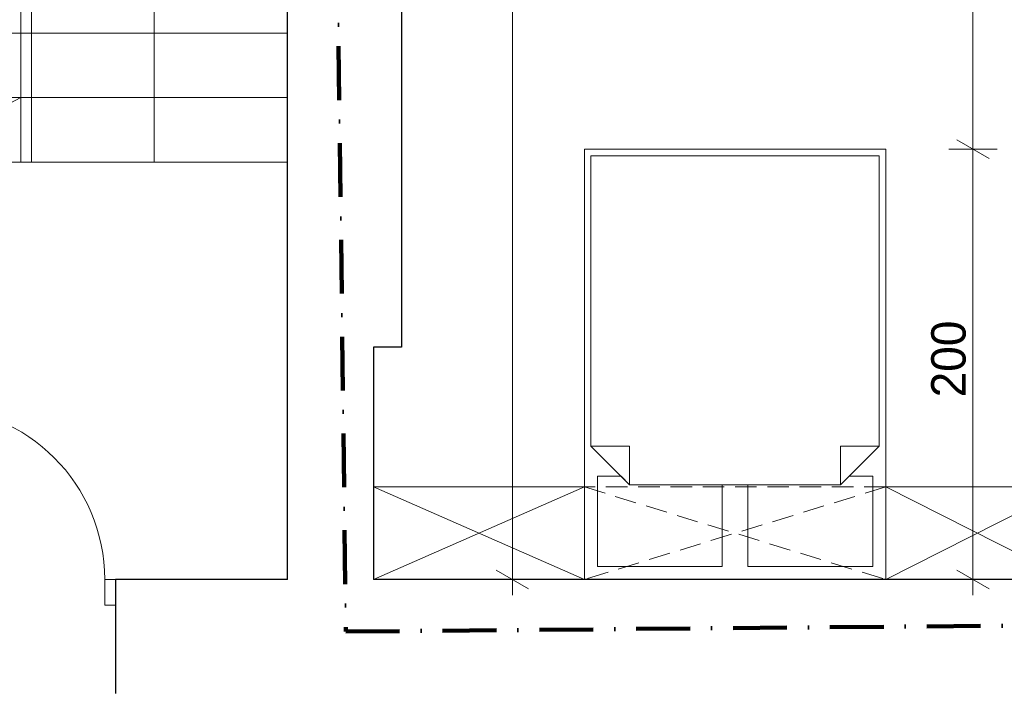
# Model space of a CAD drawing. Extents: x -264238 to -50309, y 31125 to 167795.
# Tile 29 of 256: x -192427 to -187851, y 66065 to 69187. Entities that reach past the tile are written whole.
import ezdxf

# ---------------------------------------------------------------- set-up
doc = ezdxf.new("R2010")
doc.units = 0
doc.header["$MEASUREMENT"] = 0
doc.linetypes.add('Krawędzie ukryte', pattern=[150, 100, -50])
doc.linetypes.add('Kreski i kropki', pattern=[450, 250, -100, 0, -100])
doc.layers.add('Arch wymiary', color=7, linetype='Continuous')
for name, color, linetype, lineweight in [('Arch wymiary_Nr_Pióra__21', 7, 'Continuous', 9), ('INWENT KONST. DREWNIANA_Nr_Pióra__20', 1, 'Continuous', 100), ('INWENT. DRZWI_Nr_Pióra__5', 7, 'Continuous', 13), ('INWENT.ŚCIANY_Nr_Pióra__1', 7, 'Continuous', 25), ('Istniejące schody_Nr_Pióra__5', 7, 'Continuous', 13)]:
    doc.layers.add(name, color=color, linetype=linetype, lineweight=lineweight)
doc.layers.add('Arch wyposazenie_Nr_Pióra__9', color=7, linetype='Continuous', lineweight=13, true_color=0x3dad99)
doc.styles.add('GENERATED_STYLE_1', font='txt')
doc.dimstyles.new('GENERATED_STYLE__2', dxfattribs={"dimtxt": 160.000002, "dimasz": 114, "dimexe": 0.18, "dimexo": 0, "dimgap": 0.09, "dimtad": 1, "dimdec": 0, "dimlfac": 0.1, "dimzin": 0, "dimdsep": 46, "dimtxsty": 'GENERATED_STYLE_1', "dimblk": 'ARROWHEAD_2', "dimblk1": 'ARROWHEAD_2', "dimblk2": 'ARROWHEAD_2', "dimcen": 0.09, "dimclrd": 7, "dimclre": 7, "dimclrt": 7, "dimazin": 0, "dimtfac": 1, "dimtdec": 4, "dimtmove": 0, "dimatfit": 3, "dimfxl": 0, "dimtolj": 1, "dimtzin": 0, "dimarcsym": 0})

# ---------------------------------------------------------------- blocks, each defined once
blk = doc.blocks.new('*D618')
at = {"layer": 'Arch wymiary_Nr_Pióra__21', "linetype": 'Continuous'}
for p, q in [((-190062.2, 72181.6), (-190212.2, 72268.2)), ((-190137.2, 72224.9), (-190137.2, 72298.2)), ((-190024.7, 72224.9), (-190249.7, 72224.9)), ((-190137.2, 66584.9), (-190137.2, 72224.9)), ((-190212.2, 66628.2), (-190062.2, 66541.6)), ((-190024.7, 66584.9), (-190249.7, 66584.9)), ((-190137.2, 66511.5), (-190137.2, 66584.9))]:
    blk.add_line(p, q, dxfattribs=at)
at = {"layer": 'Arch wymiary_Nr_Pióra__21', "insert": (-190169.2, 69251.3), "char_height": 160, "attachment_point": 7, "rotation": 90, "style": 'GENERATED_STYLE_1'}
blk.add_mtext('{564}', dxfattribs=at)
blk = doc.blocks.new('ARROWHEAD_2')
at = {"color": 0, "linetype": 'Continuous', "lineweight": 0}
for p, q in [((-0.378, -0.655), (0.378, 0.655)), ((0, 0), (-1, 0))]:
    blk.add_line(p, q, dxfattribs=at)
blk = doc.blocks.new('*D619')
at = {"layer": 'Arch wymiary_Nr_Pióra__21', "linetype": 'Continuous'}
for p, q in [((-188071.6, 68628.2), (-187921.6, 68541.6)), ((-187884.1, 68584.9), (-188109.1, 68584.9)), ((-187996.6, 66584.9), (-187996.6, 68584.9)), ((-188071.6, 66628.2), (-187921.6, 66541.6)), ((-187884.1, 66584.9), (-188109.1, 66584.9)), ((-187996.6, 66511.5), (-187996.6, 66584.9))]:
    blk.add_line(p, q, dxfattribs=at)
at = {"layer": 'Arch wymiary_Nr_Pióra__21', "char_height": 160, "attachment_point": 7, "rotation": 90, "style": 'GENERATED_STYLE_1'}
for s, insert in [('{133}', (-188028.6, 71406.3)), ('{231}', (-188028.6, 69586.3)), ('{200}', (-188028.6, 67431.3))]:
    blk.add_mtext(s, dxfattribs=dict(at, insert=insert))
blk = doc.blocks.new('*D620')
at = {"layer": 'Arch wymiary_Nr_Pióra__21', "linetype": 'Continuous'}
for p, q in [((-188071.6, 70938.2), (-187921.6, 70851.6)), ((-187884.1, 70894.9), (-188109.1, 70894.9)), ((-187996.6, 68584.9), (-187996.6, 70894.9)), ((-188071.6, 68628.2), (-187921.6, 68541.6)), ((-187884.1, 68584.9), (-188109.1, 68584.9))]:
    blk.add_line(p, q, dxfattribs=at)
at = {"layer": 'Arch wymiary_Nr_Pióra__21', "char_height": 160, "attachment_point": 7, "rotation": 90, "style": 'GENERATED_STYLE_1'}
for s, insert in [('{133}', (-188028.6, 71406.3)), ('{231}', (-188028.6, 69586.3)), ('{200}', (-188028.6, 67431.3))]:
    blk.add_mtext(s, dxfattribs=dict(at, insert=insert))
blk = doc.blocks.new('*D621')
at = {"layer": 'Arch wymiary_Nr_Pióra__21', "linetype": 'Continuous'}
for p, q in [((-187921.6, 72181.6), (-188071.6, 72268.2)), ((-187996.6, 72224.9), (-187996.6, 72298.2)), ((-187884.1, 72224.9), (-188109.1, 72224.9)), ((-187996.6, 70894.9), (-187996.6, 72224.9)), ((-188071.6, 70938.2), (-187921.6, 70851.6)), ((-187884.1, 70894.9), (-188109.1, 70894.9))]:
    blk.add_line(p, q, dxfattribs=at)
at = {"layer": 'Arch wymiary_Nr_Pióra__21', "char_height": 160, "attachment_point": 7, "rotation": 90, "style": 'GENERATED_STYLE_1'}
for s, insert in [('{133}', (-188028.6, 71406.3)), ('{231}', (-188028.6, 69586.3)), ('{200}', (-188028.6, 67431.3))]:
    blk.add_mtext(s, dxfattribs=dict(at, insert=insert))

msp = doc.modelspace()

# ---------------------------------------------------------------- linework, layer by layer
at = {"layer": 'Arch wyposazenie_Nr_Pióra__9', "linetype": 'Continuous'}
for p, q in [((-189802.4, 68584.9), (-189802.4, 66584.9)), ((-188402.4, 68584.9), (-189802.4, 68584.9)), ((-189772.4, 68554.9), (-189772.4, 67204.9)), ((-189102.4, 68554.9), (-189772.4, 68554.9)), ((-188432.4, 68554.9), (-189102.4, 68554.9)), ((-188432.4, 67204.9), (-188432.4, 68554.9)), ((-188402.4, 66584.9), (-188402.4, 68584.9)), ((-189772.4, 67204.9), (-189592.4, 67204.9)), ((-189772.4, 67204.9), (-189592.4, 67024.9)), ((-189592.4, 67024.9), (-189592.4, 67204.9)), ((-188612.4, 67024.9), (-188612.4, 67204.9)), ((-188612.4, 67024.9), (-188432.4, 67204.9)), ((-188432.4, 67204.9), (-188612.4, 67204.9)), ((-189742.4, 67064.9), (-189742.4, 66644.9)), ((-189632.4, 67064.9), (-189742.4, 67064.9)), ((-189592.4, 67024.9), (-189632.4, 67064.9)), ((-188572.4, 67064.9), (-188612.4, 67024.9)), ((-188462.4, 67064.9), (-188572.4, 67064.9)), ((-188462.4, 66644.9), (-188462.4, 67064.9)), ((-189802.4, 67014.9), (-190782.4, 66584.9)), ((-190782.4, 67014.9), (-189802.4, 66584.9)), ((-189802.4, 67014.9), (-190782.4, 67014.9)), ((-189162.4, 67024.9), (-189592.4, 67024.9)), ((-189592.4, 67024.9), (-189102.4, 67024.9)), ((-189162.4, 66644.9), (-189162.4, 67024.9)), ((-189102.4, 67024.9), (-188612.4, 67024.9)), ((-188612.4, 67024.9), (-189042.4, 67024.9)), ((-189042.4, 67024.9), (-189042.4, 66644.9)), ((-187552.4, 67014.9), (-188402.4, 67014.9)), ((-187552.4, 67014.9), (-188402.4, 66584.9)), ((-188402.4, 67014.9), (-187552.4, 66584.9)), ((-189742.4, 66644.9), (-189162.4, 66644.9)), ((-189042.4, 66644.9), (-188462.4, 66644.9)), ((-188402.4, 66584.9), (-189802.4, 66584.9))]:
    msp.add_line(p, q, dxfattribs=at)
at = {"layer": 'Arch wyposazenie_Nr_Pióra__9', "linetype": 'Krawędzie ukryte'}
for p, q in [((-189802.4, 67014.9), (-188402.4, 66584.9)), ((-188402.4, 67014.9), (-189802.4, 66584.9)), ((-188402.4, 67014.9), (-189802.4, 67014.9))]:
    msp.add_line(p, q, dxfattribs=at)
at = {"layer": 'INWENT KONST. DREWNIANA_Nr_Pióra__20', "linetype": 'Kreski i kropki', "flags": 128}
for points in [[(-190988.7, 72664.3), (-190911.7, 66342.5)], [(-190911.7, 66342.5), (-187590.4, 66372.3)]]:
    msp.add_lwpolyline(points, dxfattribs=at)
at = {"layer": 'INWENT. DRZWI_Nr_Pióra__5', "linetype": 'Continuous'}
for p, q in [((-192032.4, 66584.9), (-192032.4, 66464.9)), ((-191982.4, 66584.9), (-192032.4, 66584.9)), ((-192032.4, 66464.9), (-191982.4, 66464.9))]:
    msp.add_line(p, q, dxfattribs=at)
msp.add_arc((-192832.4, 66584.9), 800, 0, 90, dxfattribs=at)
at = {"layer": 'INWENT.ŚCIANY_Nr_Pióra__1', "linetype": 'Continuous'}
for p, q in [((-190652.4, 71344.9), (-190652.4, 67664.9)), ((-191182.4, 66584.9), (-191182.4, 70824.9)), ((-190652.4, 67664.9), (-190782.4, 67664.9)), ((-190782.4, 67664.9), (-190782.4, 66584.9)), ((-191182.4, 66584.9), (-191982.4, 66584.9)), ((-191982.4, 66584.9), (-191982.4, 66054.9)), ((-187372.4, 66584.9), (-190782.4, 66584.9))]:
    msp.add_line(p, q, dxfattribs=at)
at = {"layer": 'Istniejące schody_Nr_Pióra__5', "linetype": 'Continuous'}
for p, q in [((-192422.4, 68524.9), (-192422.4, 70624.9)), ((-192372.4, 68524.9), (-192372.4, 70000.7)), ((-191802.4, 68524.9), (-191802.4, 69724.9)), ((-192422.4, 69124.9), (-193562.4, 69124.9)), ((-191182.4, 69124.9), (-192422.4, 69124.9)), ((-192422.4, 68824.9), (-193562.4, 68824.9)), ((-192992.4, 68524.9), (-192422.4, 68824.9)), ((-191182.4, 68824.9), (-192422.4, 68824.9)), ((-192422.4, 68524.9), (-193562.4, 68524.9)), ((-191182.4, 68524.9), (-192422.4, 68524.9))]:
    msp.add_line(p, q, dxfattribs=at)

# ---------------------------------------------------------------- dimensions: what is measured, and where the dimension line sits
at = {"layer": 'Arch wymiary', "linetype": 'Continuous'}
for base, p1, p2, picture, middle in [((-190137.2, 66584.9), (-190782.4, 66584.9), (-190482.4, 72224.9), '*D618', (-190249.2, 69433.4)), ((-187996.6, 66584.9), (-187532.4, 70894.9), (-187532.4, 72224.9), '*D621', (-188108.6, 71588.4)), ((-187996.6, 66584.9), (-187901.9, 66584.9), (-187552.4, 68584.9), '*D619', (-188108.6, 67613.4)), ((-187996.6, 66584.9), (-187552.4, 68584.9), (-187532.4, 70894.9), '*D620', (-188108.6, 69768.4))]:
    dim = msp.add_linear_dim(base=base, p1=p1, p2=p2, angle=90, dimstyle='GENERATED_STYLE__2', dxfattribs=at)
    dim.commit()
    dim.dimension.update_dxf_attribs({"geometry": picture, "text_midpoint": middle})

doc.saveas('drawing.dxf')
